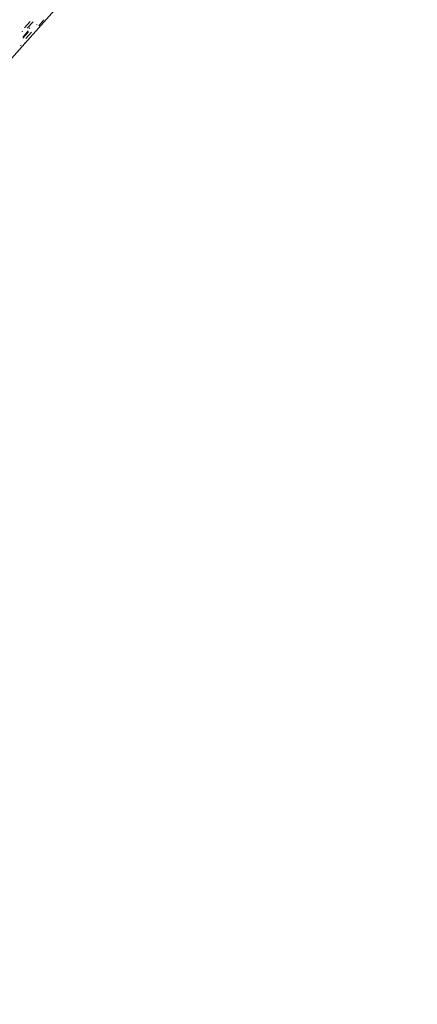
# Model space of a CAD drawing. Header units: centimetres. Extents: x 1151.07 to 1152.71, y 1902.53 to 1904.06.
# Tile 49 of 65: x 1152.38 to 1152.46, y 1902.87 to 1903.05. Entities that reach past the tile are written whole.
import ezdxf

# ---------------------------------------------------------------- set-up
doc = ezdxf.new("R2010")
doc.units = ezdxf.units.CM
for name, color, linetype, lineweight in [('Wzór powierzchni', 7, 'Continuous', 9), ('Wzór powierzchni-4', 10, 'Continuous', 9), ('Ściany', 7, 'Continuous', 9)]:
    doc.layers.add(name, color=color, linetype=linetype, lineweight=lineweight)

# ---------------------------------------------------------------- blocks, each defined once
blk = doc.blocks.new('FP_19-Aksono Kopia 1')
at = {"layer": 'Wzór powierzchni-4'}
for p, q in [((1152.38462, 1903.05343), (1152.3857, 1903.05465)), ((1152.38516, 1903.05337), (1152.38625, 1903.05459)), ((1152.38829, 1903.05495), (1152.38737, 1903.05382)), ((1152.3843, 1903.05273), (1152.38415, 1903.05266)), ((1152.38534, 1903.05288), (1152.38441, 1903.05174)), ((1152.38567, 1903.0534), (1152.38552, 1903.05332)), ((1152.38703, 1903.05405), (1152.38688, 1903.05398)), ((1152.38434, 1903.05145), (1152.38542, 1903.05266)), ((1152.38488, 1903.05139), (1152.38596, 1903.0526)), ((1152.38398, 1903.05018), (1152.38383, 1903.05011)), ((1152.38476, 1903.05057), (1152.38473, 1903.05056))]:
    blk.add_line(p, q, dxfattribs=at)

msp = doc.modelspace()

# ---------------------------------------------------------------- linework, layer by layer
at = {"layer": 'Ściany'}
msp.add_line((1152.11138, 1902.74359), (1152.45892, 1903.13385), dxfattribs=at)

# ---------------------------------------------------------------- block references
at = {"layer": 'Wzór powierzchni'}
msp.add_blockref('FP_19-Aksono Kopia 1', (0, 0), dxfattribs=at)

doc.saveas('drawing.dxf')
